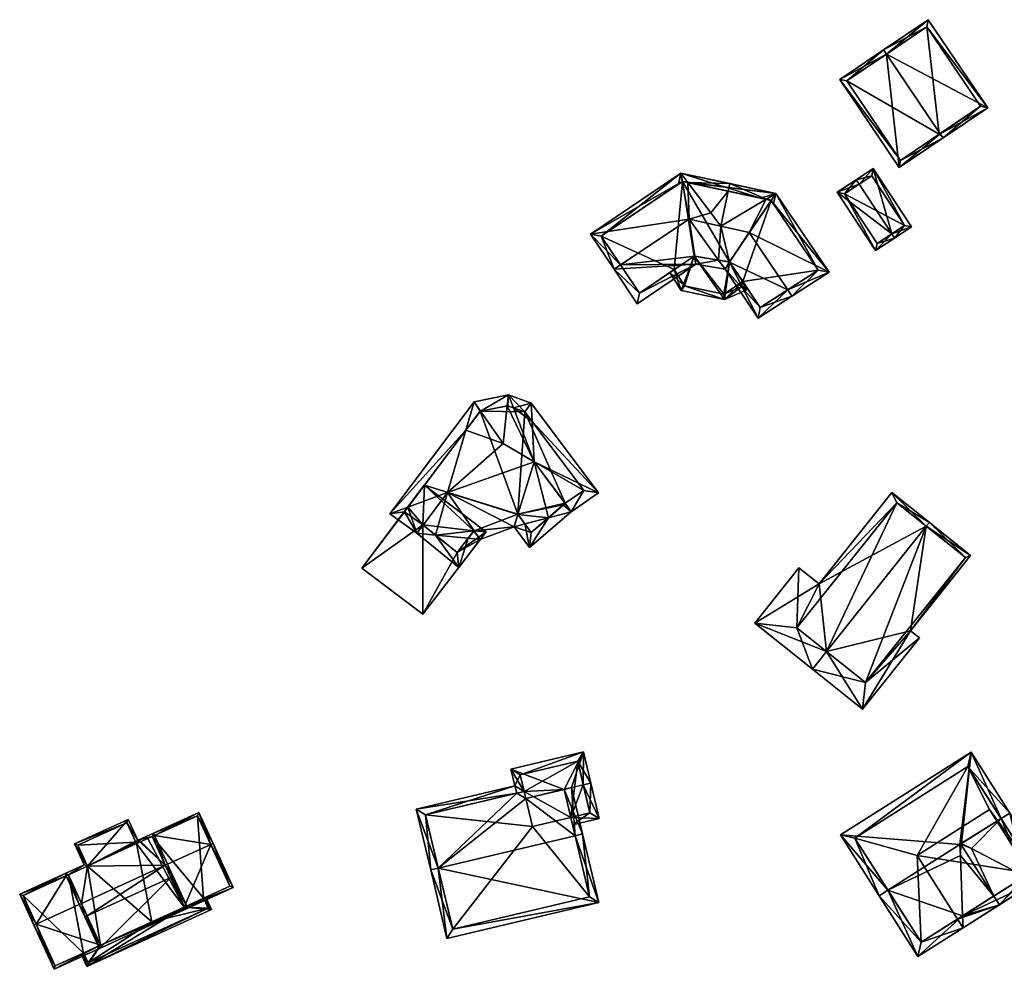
# Model space of a CAD drawing. Header units: inches. Extents: x 2523744 to 2528136, y 1148995 to 1152010.
# Tile 4 of 256: x 2524019 to 2524115, y 1149125 to 1149217. Entities that reach past the tile are written whole.
import ezdxf

# ---------------------------------------------------------------- set-up
doc = ezdxf.new("R2010")
doc.units = ezdxf.units.IN
doc.header["$MEASUREMENT"] = 0
doc.layers.add('Gebaeude Einzelhaus', color=10, linetype='Continuous')

msp = doc.modelspace()

# ---------------------------------------------------------------- meshes
at = {"layer": 'Gebaeude Einzelhaus'}
mesh = msp.add_polyface(dxfattribs=at)
corners = [(2524103.174, 1149213.691, 432.969), (2524112.998, 1149208.508, 430.48), (2524107.229, 1149217.036, 430.48), (2524108.382, 1149205.988, 432.969), (2524108.661, 1149205.575, 432.969), (2524102.894, 1149214.104, 432.969), (2524098.654, 1149211.236, 430.48), (2524104.421, 1149202.709, 430.48), (2524112.304, 1149208.641, 430.718), (2524104.555, 1149203.403, 430.723), (2524108.291, 1149205.926, 432.916), (2524107.095, 1149216.343, 430.717), (2524099.348, 1149211.103, 430.723), (2524108.291, 1149205.926, 422.494), (2524112.304, 1149208.641, 422.494), (2524107.095, 1149216.343, 422.494), (2524099.348, 1149211.103, 422.494), (2524104.555, 1149203.403, 422.494)]
mesh.append_faces([[corners[k] for k in face] for face in [(12, 9, 6), (6, 9, 7), (0, 12, 5), (11, 0, 5), (5, 12, 6), (2, 11, 5), (8, 11, 1), (1, 11, 2), (3, 8, 4), (4, 9, 10), (10, 3, 4), (7, 9, 4), (4, 8, 1), (0, 7, 3), (3, 7, 4), (0, 6, 7), (0, 5, 6), (0, 2, 5), (4, 1, 3), (3, 1, 0), (0, 1, 2)]], dxfattribs={"color": 13})
mesh.append_faces([[corners[k] for k in face] for face in [(13, 17, 16), (13, 16, 15), (13, 15, 14), (9, 17, 13), (9, 13, 10), (16, 17, 12), (12, 17, 9), (15, 16, 0), (0, 16, 12), (11, 15, 0), (14, 15, 11), (8, 14, 11), (13, 14, 8), (10, 13, 8), (10, 8, 3)]], dxfattribs={"color": 41})
mesh = msp.add_polyface(dxfattribs=at)
corners = [(2524084.714, 1149193.335, 430.833), (2524076.778, 1149192.853, 433.322), (2524079.029, 1149189.501, 430.833), (2524086.915, 1149193.732, 431.278), (2524087.538, 1149192.869, 430.833), (2524084.595, 1149194.115, 431.278), (2524084.051, 1149197.699, 433.322), (2524077.402, 1149193.269, 433.322), (2524087.984, 1149193.549, 431.309), (2524090.74, 1149188.119, 430.833), (2524093.606, 1149190.861, 433.322), (2524094.025, 1149190.238, 433.322), (2524089.87, 1149196.424, 433.322), (2524087.128, 1149197.025, 433.322), (2524097.614, 1149192.554, 430.833), (2524092.003, 1149199.526, 431.274), (2524092.463, 1149200.195, 430.833), (2524083.944, 1149201.251, 431.277), (2524083.251, 1149202.166, 430.833), (2524083.396, 1149201.359, 431.283), (2524090.961, 1149199.749, 431.277), (2524090.963, 1149199.75, 431.277), (2524086.159, 1149198.324, 432.698), (2524091.514, 1149199.631, 431.276), (2524074.489, 1149196.259, 430.833), (2524079.233, 1149190.544, 431.296), (2524084.541, 1149194.124, 431.301), (2524090.951, 1149189.148, 431.311), (2524087.979, 1149193.556, 431.313), (2524096.564, 1149192.769, 431.271), (2524092.01, 1149199.525, 431.271), (2524083.406, 1149201.366, 431.277), (2524091.517, 1149199.63, 431.274), (2524075.529, 1149196.056, 431.285), (2524088.01, 1149201.148, 433.322), (2524087.853, 1149200.414, 433.322), (2524083.406, 1149201.366, 430.996), (2524083.025, 1149201.109, 430.833), (2524092.01, 1149199.525, 430.998), (2524092.245, 1149199.177, 430.833), (2524091.611, 1149199.687, 431.23), (2524092.01, 1149199.525, 421.988), (2524083.406, 1149201.366, 421.988), (2524075.529, 1149196.056, 421.988), (2524079.233, 1149190.544, 421.988), (2524082.607, 1149192.82, 428.739), (2524082.607, 1149192.82, 421.988), (2524084.541, 1149194.124, 428.739), (2524087.979, 1149193.556, 428.739), (2524087.983, 1149193.551, 428.739), (2524089.251, 1149191.669, 428.739), (2524090.951, 1149189.148, 421.988), (2524089.251, 1149191.669, 421.988), (2524096.564, 1149192.769, 421.988), (2524087.979, 1149193.556, 421.988), (2524084.541, 1149194.124, 421.988)]
mesh.append_faces([[corners[k] for k in face] for face in [(35, 34, 23), (16, 23, 34), (39, 38, 16), (16, 38, 40), (40, 38, 32), (17, 34, 35), (37, 18, 36), (36, 18, 17), (17, 18, 34), (35, 23, 34), (35, 13, 23), (16, 34, 23), (32, 38, 40), (40, 38, 16), (16, 38, 39), (35, 22, 13), (35, 17, 22), (17, 18, 36), (36, 18, 37), (35, 34, 17), (17, 34, 18), (1, 7, 25), (24, 33, 1), (1, 33, 7), (33, 18, 19), (31, 19, 18), (33, 24, 18), (16, 17, 31), (16, 32, 17), (16, 15, 32), (30, 15, 16), (16, 31, 18), (11, 29, 14), (14, 29, 16), (16, 29, 30), (11, 10, 29), (4, 28, 8), (3, 28, 4), (4, 27, 9), (9, 27, 11), (11, 27, 10), (4, 8, 27), (26, 5, 0), (25, 26, 0), (0, 3, 4), (0, 5, 3), (2, 25, 0), (2, 1, 25), (24, 7, 6), (24, 1, 7), (24, 19, 18), (24, 6, 19), (15, 23, 12), (15, 16, 23), (23, 16, 21), (13, 12, 23), (13, 22, 6), (17, 6, 22), (17, 19, 6), (16, 18, 21), (21, 18, 20), (20, 18, 17), (17, 18, 19), (10, 14, 12), (12, 14, 15), (15, 14, 16), (10, 11, 14), (3, 13, 6), (3, 8, 13), (13, 8, 12), (3, 4, 8), (8, 10, 12), (8, 9, 10), (10, 9, 11), (8, 4, 9), (7, 5, 6), (7, 0, 5), (7, 1, 0), (5, 3, 6), (5, 0, 3), (3, 0, 4), (0, 1, 2)]], dxfattribs={"color": 13})
mesh.append_faces([[corners[k] for k in face] for face in [(35, 20, 17), (35, 23, 20), (43, 46, 44), (52, 53, 51), (54, 41, 52), (52, 41, 53), (43, 42, 46), (46, 42, 55), (55, 42, 54), (54, 42, 41), (29, 38, 30), (29, 53, 38), (38, 53, 41), (29, 51, 53), (10, 27, 29), (29, 27, 51), (51, 50, 52), (50, 8, 49), (51, 27, 50), (50, 27, 8), (48, 8, 28), (48, 49, 8), (47, 5, 26), (28, 3, 48), (48, 3, 47), (47, 3, 5), (26, 45, 47), (45, 44, 46), (26, 25, 45), (45, 25, 44), (7, 33, 25), (25, 33, 44), (44, 33, 43), (19, 43, 33), (19, 42, 43), (36, 19, 31), (36, 42, 19), (17, 36, 31), (17, 42, 36), (32, 41, 17), (17, 41, 42), (32, 15, 41), (38, 15, 30), (38, 41, 15)]], dxfattribs={"color": 41})
mesh = msp.add_polyface(dxfattribs=at)
corners = [(2524103.692, 1149196.289, 428.835), (2524105.61, 1149196.953, 427.376), (2524101.891, 1149202.598, 427.376), (2524103.967, 1149195.871, 428.835), (2524100.523, 1149201.099, 428.835), (2524100.248, 1149201.516, 428.835), (2524098.41, 1149200.306, 427.376), (2524102.129, 1149194.66, 427.376), (2524104.917, 1149197.096, 427.747), (2524102.272, 1149195.353, 427.708), (2524101.748, 1149201.906, 427.747), (2524099.103, 1149200.163, 427.708), (2524101.748, 1149201.906, 422.388), (2524104.917, 1149197.096, 422.388), (2524099.103, 1149200.163, 422.388), (2524102.272, 1149195.353, 422.388)]
mesh.append_faces([[corners[k] for k in face] for face in [(11, 9, 7), (6, 11, 7), (4, 11, 5), (10, 4, 5), (5, 11, 6), (8, 10, 2), (2, 10, 5), (1, 8, 2), (9, 0, 3), (3, 0, 8), (7, 9, 3), (3, 8, 1), (0, 7, 3), (4, 6, 0), (0, 6, 7), (4, 5, 6), (0, 2, 4), (4, 2, 5), (3, 1, 0), (0, 1, 2)]], dxfattribs={"color": 13})
mesh.append_faces([[corners[k] for k in face] for face in [(13, 15, 14), (13, 14, 12), (9, 15, 13), (9, 13, 0), (0, 13, 8), (14, 15, 11), (11, 15, 9), (12, 14, 11), (4, 12, 11), (10, 12, 4), (13, 12, 8), (8, 12, 10)]], dxfattribs={"color": 41})
mesh = msp.add_polyface(dxfattribs=at)
corners = [(2524089.251, 1149191.669, 428.739), (2524087.481, 1149189.906, 428.739), (2524089.583, 1149190.831, 428.739), (2524087.983, 1149193.551, 428.739), (2524087.979, 1149193.556, 428.739), (2524084.541, 1149194.124, 428.739), (2524083.293, 1149190.804, 428.739), (2524089.639, 1149191.094, 428.739), (2524082.607, 1149192.82, 428.739), (2524082.193, 1149192.54, 428.739), (2524083.603, 1149191.249, 428.739), (2524087.428, 1149190.429, 428.739), (2524089.148, 1149191.186, 428.739), (2524089.251, 1149191.669, 421.988), (2524089.148, 1149191.186, 421.988), (2524082.607, 1149192.82, 421.988), (2524083.603, 1149191.249, 421.988), (2524087.428, 1149190.429, 421.988), (2524084.541, 1149194.124, 421.988), (2524087.979, 1149193.556, 421.988)]
mesh.append_faces([[corners[k] for k in face] for face in [(2, 12, 7), (7, 12, 0), (10, 9, 8), (10, 6, 9), (2, 1, 12), (12, 1, 11), (11, 1, 10), (10, 1, 6), (6, 8, 9), (6, 5, 8), (0, 2, 7), (6, 1, 5), (5, 1, 4), (4, 1, 3), (3, 1, 0), (0, 1, 2)]], dxfattribs={"color": 13})
mesh.append_faces([[corners[k] for k in face] for face in [(17, 13, 14), (17, 19, 13), (15, 18, 16), (16, 18, 17), (17, 18, 19), (11, 10, 17), (17, 10, 16), (12, 11, 14), (14, 11, 17), (16, 10, 15), (15, 10, 8), (0, 12, 13), (13, 12, 14)]], dxfattribs={"color": 41})
mesh = msp.add_polyface(dxfattribs=at)
corners = [(2524068.84, 1149178.083, 431.094), (2524075.258, 1149171.17, 429.713), (2524068.749, 1149179.873, 429.713), (2524069.038, 1149174.189, 434.099), (2524072.058, 1149170.164, 434.142), (2524072.027, 1149170.139, 434.197), (2524073.836, 1149171.4, 431.106), (2524072.62, 1149169.336, 434.217), (2524067.02, 1149179.43, 431.411), (2524066.546, 1149180.66, 430.78), (2524063.224, 1149179.989, 429.595), (2524063.851, 1149179.095, 431.042), (2524066.435, 1149179.617, 431.964), (2524066.048, 1149175.963, 436.113), (2524062.422, 1149177.26, 431.033), (2524055.051, 1149169.128, 429.595), (2524056.793, 1149169.778, 431.034), (2524060.645, 1149171.215, 434.217), (2524057.671, 1149167.261, 434.454), (2524058.271, 1149168.059, 434.406), (2524062.633, 1149166.771, 430.618), (2524061.735, 1149163.953, 429.595), (2524063.804, 1149166.656, 429.713), (2524059.472, 1149167.083, 433.062), (2524063.217, 1149167.503, 430.55), (2524067.098, 1149167.894, 429.713), (2524068.142, 1149168.167, 430.565), (2524068.6, 1149165.885, 429.713), (2524070.415, 1149168.76, 432.419), (2524067.462, 1149169.076, 430.537), (2524068.129, 1149179.034, 430.873), (2524066.473, 1149179.625, 431.909), (2524063.794, 1149179.084, 430.989), (2524056.468, 1149169.346, 431.06), (2524058.251, 1149168.076, 434.366), (2524061.568, 1149165.379, 430.557), (2524063.184, 1149167.491, 430.568), (2524068.76, 1149167.34, 430.565), (2524067.449, 1149169.094, 430.555), (2524071.861, 1149170.001, 434.016), (2524072.058, 1149170.164, 421.683), (2524071.861, 1149170.001, 421.683), (2524073.836, 1149171.4, 421.683), (2524068.129, 1149179.034, 421.683), (2524066.473, 1149179.625, 421.683), (2524063.794, 1149179.084, 421.683), (2524058.397, 1149171.91, 426.988), (2524056.468, 1149169.346, 426.988), (2524058.398, 1149171.911, 421.683), (2524058.251, 1149168.076, 426.988), (2524061.568, 1149165.379, 426.988), (2524063.184, 1149167.491, 426.988), (2524063.204, 1149167.498, 426.988), (2524063.909, 1149167.763, 426.988), (2524067.449, 1149169.094, 421.683), (2524063.909, 1149167.763, 421.683), (2524068.76, 1149167.34, 421.683), (2524063.184, 1149167.491, 421.683), (2524058.251, 1149168.076, 421.683), (2524061.568, 1149165.379, 421.683), (2524056.468, 1149169.346, 421.683)]
mesh.append_faces([[corners[k] for k in face] for face in [(5, 4, 7), (7, 39, 5), (7, 28, 39), (25, 29, 26), (29, 25, 38), (38, 25, 24), (37, 25, 26), (7, 27, 28), (28, 27, 37), (37, 27, 25), (36, 24, 22), (22, 20, 36), (22, 24, 25), (23, 18, 19), (34, 19, 18), (21, 35, 22), (22, 35, 20), (18, 23, 21), (21, 23, 35), (15, 33, 18), (18, 33, 34), (15, 16, 33), (32, 14, 10), (11, 32, 10), (10, 14, 15), (15, 14, 16), (12, 9, 31), (9, 8, 31), (11, 9, 12), (11, 10, 9), (2, 30, 9), (9, 30, 8), (2, 0, 30), (1, 6, 0), (7, 6, 1), (7, 4, 6), (1, 0, 2), (13, 17, 3), (17, 29, 3), (17, 25, 29), (28, 29, 26), (26, 29, 25), (28, 3, 29), (28, 5, 3), (28, 7, 5), (26, 27, 28), (28, 27, 7), (26, 25, 27), (24, 25, 17), (24, 22, 25), (24, 20, 22), (19, 23, 17), (17, 23, 24), (24, 23, 20), (19, 18, 23), (18, 21, 23), (23, 21, 20), (20, 21, 22), (16, 19, 17), (16, 18, 19), (16, 15, 18), (14, 11, 10), (17, 13, 14), (14, 13, 11), (14, 16, 17), (14, 15, 16), (14, 10, 15), (8, 12, 3), (3, 12, 13), (8, 9, 12), (9, 11, 12), (12, 11, 13), (9, 10, 11), (0, 8, 3), (0, 2, 8), (8, 2, 9), (4, 7, 6), (5, 7, 4), (1, 6, 7), (1, 3, 6), (6, 3, 4), (4, 3, 5), (3, 1, 0), (0, 1, 2)]], dxfattribs={"color": 13})
mesh.append_faces([[corners[k] for k in face] for face in [(48, 58, 60), (48, 57, 58), (58, 57, 59), (48, 55, 57), (48, 54, 55), (54, 41, 56), (54, 40, 41), (54, 43, 40), (40, 43, 42), (48, 45, 54), (54, 45, 43), (43, 45, 44), (41, 37, 56), (39, 28, 41), (41, 28, 37), (26, 56, 37), (26, 54, 56), (26, 29, 54), (29, 38, 54), (54, 53, 55), (53, 24, 52), (54, 38, 53), (53, 38, 24), (51, 24, 36), (51, 52, 24), (36, 20, 51), (51, 20, 50), (50, 20, 35), (35, 49, 50), (35, 23, 49), (49, 23, 34), (19, 34, 23), (49, 33, 47), (49, 34, 33), (46, 45, 48), (46, 14, 45), (45, 14, 32), (33, 16, 47), (47, 16, 46), (46, 16, 14), (32, 44, 45), (32, 11, 44), (11, 31, 44), (12, 31, 11), (8, 44, 31), (8, 30, 44), (44, 30, 43), (0, 43, 30), (0, 42, 43), (0, 6, 42), (6, 40, 42), (6, 4, 40), (4, 39, 40), (40, 39, 41), (5, 39, 4)]], dxfattribs={"color": 41})
mesh = msp.add_polyface(dxfattribs=at)
corners = [(2524058.251, 1149168.076, 426.988), (2524052.333, 1149163.875, 426.988), (2524058.261, 1149159.413, 426.988), (2524056.468, 1149169.346, 426.988), (2524058.386, 1149171.92, 426.988), (2524061.568, 1149165.379, 426.988), (2524064.38, 1149167.409, 426.988), (2524063.204, 1149167.498, 426.988), (2524063.909, 1149167.763, 426.988), (2524063.184, 1149167.491, 426.988), (2524058.397, 1149171.91, 426.988), (2524063.909, 1149167.763, 421.683), (2524064.38, 1149167.409, 421.683), (2524058.386, 1149171.92, 421.683), (2524058.398, 1149171.911, 421.683), (2524052.333, 1149163.875, 421.683), (2524058.261, 1149159.413, 421.683), (2524056.468, 1149169.346, 421.683), (2524058.251, 1149168.076, 421.683), (2524061.568, 1149165.379, 421.683), (2524063.184, 1149167.491, 421.683)]
mesh.append_faces([[corners[k] for k in face] for face in [(4, 3, 10), (5, 6, 9), (9, 6, 7), (7, 6, 8), (0, 2, 5), (5, 2, 6), (4, 1, 3), (3, 1, 0), (0, 1, 2)]], dxfattribs={"color": 13})
mesh.append_faces([[corners[k] for k in face] for face in [(12, 20, 11), (16, 19, 12), (12, 19, 20), (15, 18, 16), (16, 18, 19), (15, 17, 18), (15, 13, 17), (17, 13, 14), (6, 2, 12), (12, 2, 16), (2, 1, 16), (16, 1, 15), (1, 4, 15), (15, 4, 13), (13, 10, 14), (13, 4, 10), (12, 11, 6), (6, 11, 8)]], dxfattribs={"color": 41})
mesh = msp.add_polyface(dxfattribs=at)
corners = [(2524096.006, 1149154.078, 430.305), (2524096.005, 1149154.076, 430.305), (2524100.871, 1149150.201, 427.817), (2524105.516, 1149157.806, 428.259), (2524106.38, 1149157.119, 427.817), (2524097.381, 1149155.804, 430.305), (2524107.042, 1149167.935, 430.305), (2524111.339, 1149165.118, 428.259), (2524107.336, 1149168.305, 430.305), (2524110.85, 1149164.9, 428.358), (2524101.15, 1149152.8, 428.377), (2524103.694, 1149171.206, 428.145), (2524096.644, 1149162.355, 428.145), (2524090.409, 1149158.534, 426.988), (2524094.691, 1149163.911, 426.988), (2524094.5, 1149158.1, 428.597), (2524104.2, 1149170.2, 428.619), (2524097.381, 1149155.804, 422.528), (2524101.15, 1149152.8, 422.528), (2524110.85, 1149164.9, 422.528), (2524107.042, 1149167.935, 422.528), (2524104.2, 1149170.2, 422.528), (2524094.5, 1149158.1, 422.528)]
mesh.append_faces([[corners[k] for k in face] for face in [(16, 15, 12), (11, 16, 12), (8, 16, 11), (6, 16, 8), (0, 15, 5), (13, 15, 0), (12, 15, 14), (14, 15, 13), (5, 13, 0), (6, 12, 5), (5, 12, 13), (13, 12, 14), (6, 11, 12), (6, 8, 11), (5, 10, 0), (0, 10, 1), (1, 10, 2), (2, 10, 4), (4, 10, 3), (3, 10, 9), (3, 9, 7), (7, 9, 8), (8, 9, 6), (6, 7, 8), (5, 3, 6), (6, 3, 7), (0, 2, 5), (5, 2, 3), (3, 2, 4), (0, 1, 2)]], dxfattribs={"color": 13})
mesh.append_faces([[corners[k] for k in face] for face in [(21, 17, 22), (20, 17, 21), (5, 15, 17), (17, 15, 22), (15, 21, 22), (15, 16, 21), (16, 20, 21), (16, 6, 20), (20, 19, 18), (20, 18, 17), (6, 9, 20), (20, 9, 19), (9, 18, 19), (9, 10, 18), (10, 17, 18), (10, 5, 17)]], dxfattribs={"color": 41})
mesh = msp.add_polyface(dxfattribs=at)
corners = [(2524073.797, 1149142.878, 430.085), (2524071.944, 1149142.438, 430.085), (2524072.587, 1149139.725, 428.735), (2524075.343, 1149139.608, 428.372), (2524072.76, 1149138.996, 428.372), (2524074.526, 1149143.051, 430.085), (2524073.81, 1149146.071, 428.372), (2524066.79, 1149144.406, 428.372), (2524072.672, 1149142.612, 430.086), (2524068.075, 1149142.236, 429.701), (2524067.172, 1149142.794, 429.288), (2524067.345, 1149142.064, 429.702), (2524068.236, 1149141.56, 430.086), (2524074.44, 1149140.164, 428.735), (2524067.693, 1149143.85, 428.786), (2524073.254, 1149145.169, 428.786), (2524073.254, 1149145.169, 422.7), (2524074.44, 1149140.164, 422.7), (2524067.693, 1149143.85, 422.701), (2524068.075, 1149142.237, 422.701), (2524072.587, 1149139.725, 422.7), (2524068.879, 1149138.846, 422.7)]
mesh.append_faces([[corners[k] for k in face] for face in [(10, 9, 11), (10, 14, 9), (15, 5, 0), (14, 6, 15), (15, 6, 5), (10, 7, 14), (14, 7, 6), (4, 13, 3), (3, 13, 5), (5, 13, 0), (4, 2, 13), (1, 9, 12), (9, 10, 11), (1, 7, 9), (9, 7, 10), (0, 6, 8), (8, 6, 1), (1, 6, 7), (0, 5, 6), (0, 3, 5), (0, 2, 3), (3, 2, 4), (0, 1, 2)]], dxfattribs={"color": 13})
mesh.append_faces([[corners[k] for k in face] for face in [(20, 16, 17), (20, 19, 16), (16, 19, 18), (20, 21, 19), (17, 13, 20), (20, 13, 2), (9, 14, 19), (19, 14, 18), (14, 15, 18), (18, 15, 16), (0, 13, 15), (15, 13, 16), (16, 13, 17)]], dxfattribs={"color": 41})
mesh = msp.add_polyface(dxfattribs=at)
corners = [(2524110.614, 1149129.02, 430.517), (2524114.122, 1149131.247, 434.535), (2524110.08, 1149129.864, 430.524), (2524117.604, 1149133.458, 430.517), (2524117.068, 1149134.302, 430.523), (2524116.585, 1149133.995, 431.079), (2524113.586, 1149132.091, 434.534), (2524111.406, 1149136.695, 433.922), (2524110.391, 1149137.124, 434.531), (2524110.565, 1149130.173, 431.079), (2524110.344, 1149136.02, 433.921), (2524110.466, 1149137.186, 434.438), (2524110.465, 1149137.214, 434.424), (2524110.277, 1149137.095, 434.424), (2524110.302, 1149137.082, 434.438), (2524103.328, 1149132.654, 434.438), (2524098.737, 1149138.02, 430.517), (2524102.484, 1149132.118, 434.438), (2524111.38, 1149146.046, 430.517), (2524114.283, 1149139.609, 434.438), (2524115.127, 1149140.145, 434.438), (2524118.864, 1149134.258, 430.517), (2524106.221, 1149126.231, 430.517), (2524111.072, 1149144.666, 431.078), (2524100.117, 1149137.712, 431.078), (2524117.484, 1149134.566, 431.079), (2524106.529, 1149127.611, 431.079), (2524110.079, 1149129.864, 420.904), (2524117.068, 1149134.302, 420.904), (2524106.16, 1149136.037, 420.904), (2524113.15, 1149140.474, 420.904), (2524106.529, 1149127.611, 420.904), (2524117.484, 1149134.566, 420.904), (2524111.072, 1149144.666, 420.904), (2524100.117, 1149137.712, 420.904)]
mesh.append_faces([[corners[k] for k in face] for face in [(26, 17, 15), (26, 22, 17), (9, 0, 26), (26, 0, 22), (5, 3, 9), (9, 3, 0), (5, 25, 3), (3, 25, 21), (21, 25, 20), (20, 25, 19), (16, 24, 17), (17, 24, 15), (23, 20, 19), (16, 18, 24), (24, 18, 23), (23, 18, 20), (22, 15, 17), (15, 10, 14), (3, 9, 0), (0, 9, 22), (22, 9, 15), (15, 9, 10), (19, 5, 20), (20, 5, 21), (21, 5, 3), (3, 5, 9), (19, 7, 5), (19, 11, 7), (18, 19, 20), (18, 12, 19), (19, 12, 11), (18, 13, 12), (13, 15, 14), (18, 16, 13), (13, 16, 15), (15, 16, 17), (9, 1, 2), (9, 6, 1), (4, 1, 5), (5, 1, 6), (1, 4, 3), (2, 1, 0), (8, 14, 10), (8, 13, 14), (8, 12, 13), (8, 11, 12), (8, 7, 11), (9, 6, 10), (10, 6, 8), (2, 1, 9), (9, 1, 6), (6, 7, 8), (1, 5, 6), (6, 5, 7), (1, 4, 5), (1, 3, 4), (0, 1, 2)]], dxfattribs={"color": 13})
mesh.append_faces([[corners[k] for k in face] for face in [(30, 32, 28), (29, 33, 30), (30, 33, 32), (29, 34, 33), (27, 31, 29), (29, 31, 34), (15, 24, 26), (26, 24, 31), (31, 24, 34), (24, 23, 34), (34, 23, 33), (23, 32, 33), (19, 25, 23), (23, 25, 32), (5, 4, 25), (25, 4, 32), (32, 4, 28), (2, 31, 27), (9, 26, 2), (2, 26, 31), (28, 29, 30), (27, 29, 28), (9, 5, 6), (2, 4, 9), (9, 4, 5), (2, 27, 4), (4, 27, 28)]], dxfattribs={"color": 41})
mesh = msp.add_polyface(dxfattribs=at)
corners = [(2524057.613, 1149140.528, 429.288), (2524059.013, 1149134.625, 432.638), (2524059.742, 1149134.798, 432.638), (2524068.236, 1149141.56, 430.086), (2524073.009, 1149137.943, 432.638), (2524067.345, 1149142.064, 429.702), (2524072.672, 1149142.612, 430.086), (2524073.738, 1149138.116, 432.638), (2524068.075, 1149142.236, 429.701), (2524067.172, 1149142.794, 429.288), (2524060.589, 1149127.973, 428.845), (2524075.315, 1149131.464, 428.845), (2524061.146, 1149128.875, 429.261), (2524074.413, 1149132.02, 429.261), (2524071.944, 1149142.438, 430.085), (2524058.515, 1149139.971, 429.702), (2524072.587, 1149139.725, 428.735), (2524074.413, 1149132.02, 422.7), (2524072.587, 1149139.725, 422.7), (2524058.515, 1149139.971, 422.701), (2524068.075, 1149142.237, 422.701), (2524061.146, 1149128.875, 422.7), (2524068.879, 1149138.846, 422.7)]
mesh.append_faces([[corners[k] for k in face] for face in [(0, 15, 1), (1, 15, 2), (0, 9, 15), (15, 9, 5), (7, 14, 6), (7, 4, 14), (7, 13, 4), (12, 1, 2), (12, 10, 1), (7, 11, 13), (13, 11, 12), (12, 11, 10), (2, 11, 4), (4, 11, 7), (2, 10, 11), (2, 1, 10), (0, 5, 9), (5, 3, 8), (3, 4, 6), (6, 4, 7), (0, 2, 5), (5, 2, 3), (3, 2, 4), (0, 1, 2)]], dxfattribs={"color": 13})
mesh.append_faces([[corners[k] for k in face] for face in [(17, 22, 18), (22, 19, 20), (17, 21, 22), (22, 21, 19), (13, 12, 17), (17, 12, 21), (2, 19, 12), (12, 19, 21), (2, 15, 19), (19, 5, 20), (20, 5, 8), (19, 15, 5), (4, 16, 14), (16, 17, 18), (4, 13, 16), (16, 13, 17)]], dxfattribs={"color": 41})
mesh = msp.add_polyface(dxfattribs=at)
corners = [(2524037.688, 1149137.085, 432.479), (2524037.915, 1149137.189, 432.479), (2524036.538, 1149140.208, 429.839), (2524032.239, 1149137.97, 430.038), (2524032.135, 1149138.198, 429.839), (2524033.285, 1149135.075, 432.479), (2524032.011, 1149137.866, 430.038), (2524033.513, 1149135.179, 432.479), (2524023.675, 1149134.061, 430.038), (2524023.571, 1149134.289, 429.839), (2524019.178, 1149132.284, 429.839), (2524020.784, 1149129.368, 432.479), (2524020.556, 1149129.264, 432.479), (2524024.95, 1149131.27, 432.479), (2524023.903, 1149134.165, 430.038), (2524025.178, 1149131.374, 432.479), (2524027.023, 1149127.332, 429.313), (2524022.505, 1149124.995, 429.135), (2524039.864, 1149132.919, 429.135), (2524035.131, 1149131.034, 429.314), (2524036.414, 1149139.876, 430.038), (2524019.509, 1149132.16, 430.038), (2524022.629, 1149125.326, 429.313), (2524039.533, 1149133.043, 429.313), (2524036.414, 1149139.876, 422.02), (2524039.533, 1149133.043, 422.02), (2524032.011, 1149137.866, 422.02), (2524019.509, 1149132.16, 422.02), (2524023.903, 1149134.165, 422.02), (2524022.629, 1149125.326, 422.02), (2524025.36, 1149126.573, 428.543), (2524027.023, 1149127.332, 428.543), (2524025.36, 1149126.573, 422.02), (2524036.995, 1149131.884, 428.543), (2524035.131, 1149131.034, 428.543), (2524036.995, 1149131.884, 422.02), (2524035.131, 1149131.034, 422.02), (2524027.023, 1149127.332, 422.02)]
mesh.append_faces([[corners[k] for k in face] for face in [(23, 0, 1), (18, 23, 1), (18, 19, 23), (18, 16, 19), (22, 12, 11), (18, 17, 16), (16, 17, 22), (22, 17, 12), (8, 21, 9), (9, 21, 10), (10, 21, 12), (12, 21, 11), (4, 20, 3), (20, 1, 0), (4, 2, 20), (20, 2, 1), (11, 16, 13), (13, 16, 15), (19, 7, 5), (19, 0, 7), (16, 18, 19), (19, 18, 0), (0, 18, 1), (12, 17, 11), (11, 17, 16), (16, 17, 18), (8, 13, 14), (14, 13, 15), (8, 11, 13), (8, 10, 11), (11, 10, 12), (8, 9, 10), (0, 3, 7), (7, 3, 5), (5, 3, 6), (0, 2, 3), (3, 2, 4), (0, 1, 2)]], dxfattribs={"color": 13})
mesh.append_faces([[corners[k] for k in face] for face in [(28, 32, 27), (27, 32, 29), (28, 37, 32), (24, 35, 26), (26, 35, 36), (24, 25, 35), (25, 33, 35), (33, 19, 34), (25, 23, 33), (33, 23, 19), (30, 29, 32), (30, 22, 29), (31, 16, 30), (30, 16, 22), (22, 27, 29), (11, 21, 22), (22, 21, 27), (27, 8, 28), (28, 8, 14), (27, 21, 8), (26, 3, 24), (24, 3, 20), (26, 6, 3), (0, 23, 20), (20, 23, 24), (24, 23, 25)]], dxfattribs={"color": 41})
mesh = msp.add_polyface(dxfattribs=at)
corners = [(2524033.829, 1149133.885, 433.52), (2524035.463, 1149130.91, 430.834), (2524034.056, 1149133.989, 433.52), (2524026.899, 1149127, 430.834), (2524025.721, 1149130.184, 433.52), (2524025.493, 1149130.08, 433.52), (2524025.178, 1149131.374, 432.479), (2524025.744, 1149135.005, 430.038), (2524023.903, 1149134.165, 430.038), (2524033.285, 1149135.075, 432.479), (2524030.614, 1149137.504, 429.839), (2524029.689, 1149139.529, 428.068), (2524024.488, 1149137.155, 428.068), (2524025.413, 1149135.129, 429.839), (2524024.95, 1149131.27, 432.479), (2524033.513, 1149135.179, 432.479), (2524030.726, 1149137.555, 429.839), (2524032.011, 1149137.866, 430.038), (2524032.135, 1149138.198, 429.839), (2524032.239, 1149137.97, 430.038), (2524023.571, 1149134.289, 429.839), (2524023.675, 1149134.061, 430.038), (2524027.023, 1149127.331, 431.032), (2524035.131, 1149131.034, 431.033), (2524030.49, 1149137.173, 430.038), (2524030.43, 1149137.325, 429.908), (2524029.565, 1149139.198, 428.267), (2524024.819, 1149137.031, 428.267), (2524030.43, 1149137.325, 422.02), (2524029.565, 1149139.198, 422.02), (2524024.819, 1149137.031, 422.02), (2524025.744, 1149135.006, 422.02), (2524023.903, 1149134.165, 422.02), (2524027.023, 1149127.332, 429.313), (2524035.131, 1149131.034, 429.314), (2524035.131, 1149131.034, 428.543), (2524027.023, 1149127.332, 428.543), (2524031.61, 1149137.683, 422.02), (2524032.011, 1149137.866, 422.02), (2524030.49, 1149137.173, 422.02), (2524031.991, 1149129.6, 422.02), (2524027.023, 1149127.331, 422.02), (2524035.131, 1149131.034, 422.02)]
mesh.append_faces([[corners[k] for k in face] for face in [(13, 8, 20), (20, 8, 21), (13, 7, 8), (12, 27, 13), (13, 27, 7), (10, 26, 11), (11, 26, 12), (12, 26, 27), (24, 25, 10), (10, 25, 26), (6, 5, 14), (6, 4, 5), (17, 18, 19), (17, 16, 18), (17, 24, 16), (16, 24, 10), (15, 2, 9), (9, 2, 0), (1, 23, 2), (2, 23, 0), (3, 22, 1), (1, 22, 23), (3, 5, 22), (22, 5, 4), (8, 20, 21), (20, 8, 13), (16, 17, 18), (18, 17, 19), (10, 9, 16), (16, 9, 17), (9, 2, 15), (9, 0, 2), (9, 4, 0), (9, 6, 4), (4, 6, 5), (5, 6, 14), (13, 7, 12), (12, 7, 11), (11, 7, 10), (10, 7, 9), (9, 7, 6), (6, 7, 8), (3, 4, 5), (3, 0, 4), (3, 1, 0), (0, 1, 2)]], dxfattribs={"color": 13})
mesh.append_faces([[corners[k] for k in face] for face in [(42, 37, 38), (40, 39, 42), (42, 39, 37), (41, 31, 40), (31, 41, 32), (40, 31, 39), (28, 30, 29), (39, 31, 28), (28, 31, 30), (39, 25, 24), (39, 28, 25), (24, 37, 39), (24, 17, 37), (37, 17, 38), (0, 23, 9), (9, 23, 34), (35, 33, 36), (33, 35, 34), (22, 33, 23), (23, 33, 34), (33, 22, 6), (6, 22, 4), (8, 7, 32), (32, 7, 31), (30, 31, 27), (27, 31, 7), (27, 26, 30), (30, 26, 29), (28, 26, 25), (28, 29, 26)]], dxfattribs={"color": 41})
mesh = msp.add_polyface(dxfattribs=at)
corners = [(2524025.36, 1149126.573, 428.543), (2524025.132, 1149126.469, 428.543), (2524025.675, 1149125.279, 428.543), (2524035.131, 1149131.034, 428.543), (2524037.766, 1149130.798, 428.543), (2524027.023, 1149127.332, 428.543), (2524036.995, 1149131.884, 428.543), (2524037.223, 1149131.988, 428.543), (2524025.799, 1149125.61, 428.543), (2524037.435, 1149130.921, 428.543), (2524036.995, 1149131.884, 422.02), (2524037.435, 1149130.921, 422.02), (2524025.36, 1149126.573, 422.02), (2524025.799, 1149125.61, 422.02), (2524035.131, 1149131.034, 422.02), (2524031.991, 1149129.6, 422.02), (2524027.023, 1149127.332, 422.02)]
mesh.append_faces([[corners[k] for k in face] for face in [(2, 9, 4), (4, 9, 7), (7, 9, 6), (2, 8, 9), (2, 1, 8), (8, 1, 0), (3, 4, 6), (6, 4, 7), (0, 2, 5), (5, 2, 3), (3, 2, 4), (0, 1, 2)]], dxfattribs={"color": 13})
mesh.append_faces([[corners[k] for k in face] for face in [(15, 13, 16), (16, 13, 12), (14, 11, 15), (15, 11, 13), (14, 10, 11), (9, 8, 11), (11, 8, 13), (13, 8, 12), (12, 8, 0), (6, 9, 10), (10, 9, 11)]], dxfattribs={"color": 41})

doc.saveas('drawing.dxf')
